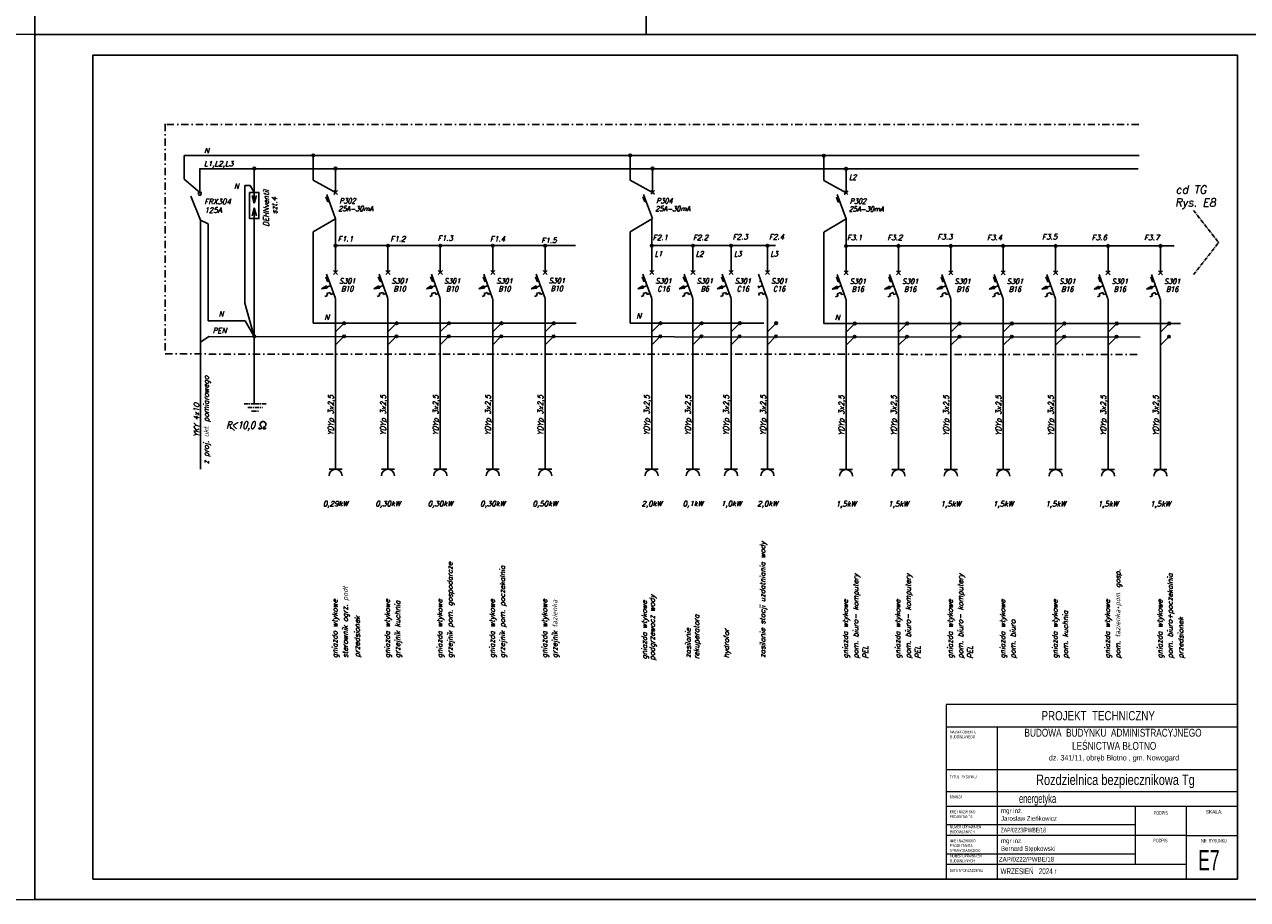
# Model space of a CAD drawing. Header units: inches. Extents: x 45159 to 108059, y -33626 to -17950.
# Tile 2 of 38: x 47241 to 49341, y -20920 to -19417. Entities that reach past the tile are written whole.
import ezdxf
from ezdxf.enums import TextEntityAlignment as Align

# ---------------------------------------------------------------- set-up
doc = ezdxf.new("R2010")
doc.units = ezdxf.units.IN
doc.header["$MEASUREMENT"] = 0
for name, pattern in [('CENTER', [10.16, 6.35, -1.27, 1.27, -1.27]), ('CENTERX2', [4, 2.5, -0.5, 0.5, -0.5]), ('DASHDOT', [1, 0.5, -0.25, 0, -0.25])]:
    doc.linetypes.add(name, pattern=pattern)
for name, color, linetype in [('---TABELKA -OPISY', 7, 'Continuous'), ('E_TABELKA', 250, 'Continuous'), ('E_uwagi', 7, 'Continuous'), ('OPIS_SREDNI', 2, 'Continuous'), ('opisy', 7, 'Continuous')]:
    doc.layers.add(name, color=color, linetype=linetype)
doc.layers.add('A--tabelka rysunku', color=7, linetype='Continuous', lineweight=0)
doc.layers.add('instalacje elektryczne', color=1, linetype='Continuous', lineweight=30)
doc.styles.add('1-500', font='arial.ttf', dxfattribs={"width": 0.75, "height": 1.25})
doc.styles.add('Arial narrow', font='txt', dxfattribs={"width": 0.75})
doc.styles.add('OBREB', font='romans.shx', dxfattribs={"width": 0.8, "oblique": 15})
doc.styles.add('romans', font='romans.shx', dxfattribs={"bigfont": 'BIGFONT.SHX'})
doc.styles.get("Standard").update_dxf_attribs({"font": 'ARIAL.TTF', "width": 0.75})
doc.styles.add('STYL-1', font='arial.ttf', dxfattribs={"width": 0.75})

msp = doc.modelspace()

# ---------------------------------------------------------------- hatches: boundary and pattern name
at = {"linetype": 'Continuous'}
h = msp.add_hatch(color=7, dxfattribs=at)
edge = h.paths.add_edge_path()
edge.add_arc((47737.4, -19642.2), 2.25, 0, 360)
h = msp.add_hatch(color=7, dxfattribs=at)
edge = h.paths.add_edge_path()
edge.add_arc((48281.6, -19642.2), 2.25, 0, 360)
h = msp.add_hatch(color=7, dxfattribs=at)
edge = h.paths.add_edge_path()
edge.add_arc((48613.9, -19642.7), 2.25, 0, 360)
h = msp.add_hatch(color=7, dxfattribs=at)
edge = h.paths.add_edge_path()
edge.add_arc((47636.1, -19664.7), 2.25, 0, 360)
h = msp.add_hatch(color=7, dxfattribs=at)
edge = h.paths.add_edge_path()
edge.add_arc((47775.6, -19664.7), 2.25, 0, 360)
h = msp.add_hatch(color=7, dxfattribs=at)
edge = h.paths.add_edge_path()
edge.add_arc((48319.9, -19664.7), 2.25, 0, 360)
h = msp.add_hatch(color=7, dxfattribs=at)
edge = h.paths.add_edge_path()
edge.add_arc((48652.1, -19665.2), 2.25, 0, 360)
h = msp.add_hatch(color=7, dxfattribs=at)
edge = h.paths.add_edge_path()
edge.add_arc((47775.6, -19797.2), 2.25, 0, 360)
h = msp.add_hatch(color=7, dxfattribs=at)
edge = h.paths.add_edge_path()
edge.add_arc((47865.6, -19797.2), 2.25, 0, 360)
h = msp.add_hatch(color=7, dxfattribs=at)
edge = h.paths.add_edge_path()
edge.add_arc((47955.5, -19797.2), 2.25, 0, 360)
h = msp.add_hatch(color=7, dxfattribs=at)
edge = h.paths.add_edge_path()
edge.add_arc((48045.5, -19797.2), 2.25, 0, 360)
h = msp.add_hatch(color=7, dxfattribs=at)
edge = h.paths.add_edge_path()
edge.add_arc((48135.5, -19797.2), 2.25, 0, 360)
h = msp.add_hatch(color=7, dxfattribs=at)
edge = h.paths.add_edge_path()
edge.add_arc((48318.6, -19797.2), 2.25, 0, 360)
h = msp.add_hatch(color=7, dxfattribs=at)
edge = h.paths.add_edge_path()
edge.add_arc((48389.3, -19797.2), 2.25, 0, 360)
h = msp.add_hatch(color=7, dxfattribs=at)
edge = h.paths.add_edge_path()
edge.add_arc((48454.8, -19797.2), 2.25, 0, 360)
h = msp.add_hatch(color=7, dxfattribs=at)
edge = h.paths.add_edge_path()
edge.add_arc((48517.1, -19797.2), 2.25, 0, 360)
h = msp.add_hatch(color=7, dxfattribs=at)
edge = h.paths.add_edge_path()
edge.add_arc((48652.1, -19797.7), 2.25, 0, 360)
h = msp.add_hatch(color=7, dxfattribs=at)
edge = h.paths.add_edge_path()
edge.add_arc((48742.1, -19797.7), 2.25, 0, 360)
h = msp.add_hatch(color=7, dxfattribs=at)
edge = h.paths.add_edge_path()
edge.add_arc((48832, -19797.7), 2.25, 0, 360)
h = msp.add_hatch(color=7, dxfattribs=at)
edge = h.paths.add_edge_path()
edge.add_arc((48922, -19797.7), 2.25, 0, 360)
h = msp.add_hatch(color=7, dxfattribs=at)
edge = h.paths.add_edge_path()
edge.add_arc((49012, -19797.7), 2.25, 0, 360)
h = msp.add_hatch(color=7, dxfattribs=at)
edge = h.paths.add_edge_path()
edge.add_arc((49101.9, -19797.7), 2.25, 0, 360)
h = msp.add_hatch(color=7, dxfattribs=at)
edge = h.paths.add_edge_path()
edge.add_arc((49191.9, -19797.7), 2.25, 0, 360)
for points in [[(47761.4, -19870.1), (47760.1, -19866.2), (47751.6, -19871.2)], [(47851.4, -19870.1), (47850.1, -19866.2), (47841.6, -19871.2)], [(47941.3, -19870.1), (47940, -19866.2), (47931.6, -19871.2)], [(48031.3, -19870.1), (48030, -19866.2), (48021.5, -19871.2)], [(48121.3, -19870.1), (48120, -19866.2), (48111.5, -19871.2)], [(48304.4, -19870.1), (48303.1, -19866.2), (48294.6, -19871.2)], [(48375.1, -19870.1), (48373.8, -19866.2), (48365.3, -19871.2)], [(48440.6, -19870.1), (48439.3, -19866.2), (48430.8, -19871.2)], [(48637.9, -19870.6), (48636.6, -19866.7), (48628.1, -19871.7)], [(48727.9, -19870.6), (48726.6, -19866.7), (48718.1, -19871.7)], [(48817.8, -19870.6), (48816.5, -19866.7), (48808.1, -19871.7)], [(48907.8, -19870.6), (48906.5, -19866.7), (48898, -19871.7)], [(48997.8, -19870.6), (48996.5, -19866.7), (48988, -19871.7)], [(49087.7, -19870.6), (49086.4, -19866.7), (49078, -19871.7)], [(49177.7, -19870.6), (49176.4, -19866.7), (49167.9, -19871.7)]]:
    msp.add_hatch(color=7, dxfattribs=at).paths.add_polyline_path(points)
h = msp.add_hatch(color=7, dxfattribs=at)
edge = h.paths.add_edge_path()
edge.add_arc((47790.5, -19930.5), 2.25, 0, 360)
h = msp.add_hatch(color=7, dxfattribs=at)
edge = h.paths.add_edge_path()
edge.add_arc((47880.5, -19930.5), 2.25, 0, 360)
h = msp.add_hatch(color=7, dxfattribs=at)
edge = h.paths.add_edge_path()
edge.add_arc((47970.4, -19930.5), 2.25, 0, 360)
h = msp.add_hatch(color=7, dxfattribs=at)
edge = h.paths.add_edge_path()
edge.add_arc((48060.4, -19930.5), 2.25, 0, 360)
h = msp.add_hatch(color=7, dxfattribs=at)
edge = h.paths.add_edge_path()
edge.add_arc((48150.4, -19930.5), 2.25, 0, 360)
h = msp.add_hatch(color=7, dxfattribs=at)
edge = h.paths.add_edge_path()
edge.add_arc((48333.5, -19930.5), 2.25, 0, 360)
h = msp.add_hatch(color=7, dxfattribs=at)
edge = h.paths.add_edge_path()
edge.add_arc((48404.2, -19930.5), 2.25, 0, 360)
h = msp.add_hatch(color=7, dxfattribs=at)
edge = h.paths.add_edge_path()
edge.add_arc((48469.7, -19930.4), 2.25, 0, 360)
h = msp.add_hatch(color=7, dxfattribs=at)
edge = h.paths.add_edge_path()
edge.add_arc((48532, -19930.4), 2.25, 0, 360)
h = msp.add_hatch(color=7, dxfattribs=at)
edge = h.paths.add_edge_path()
edge.add_arc((48667, -19931), 2.25, 0, 360)
h = msp.add_hatch(color=7, dxfattribs=at)
edge = h.paths.add_edge_path()
edge.add_arc((48757, -19931), 2.25, 0, 360)
h = msp.add_hatch(color=7, dxfattribs=at)
edge = h.paths.add_edge_path()
edge.add_arc((48846.9, -19931), 2.25, 0, 360)
h = msp.add_hatch(color=7, dxfattribs=at)
edge = h.paths.add_edge_path()
edge.add_arc((48936.9, -19931), 2.25, 0, 360)
h = msp.add_hatch(color=7, dxfattribs=at)
edge = h.paths.add_edge_path()
edge.add_arc((49026.9, -19931), 2.25, 0, 360)
h = msp.add_hatch(color=7, dxfattribs=at)
edge = h.paths.add_edge_path()
edge.add_arc((49116.8, -19931), 2.25, 0, 360)
h = msp.add_hatch(color=7, dxfattribs=at)
edge = h.paths.add_edge_path()
edge.add_arc((49206.8, -19931), 2.25, 0, 360)
h = msp.add_hatch(color=7, dxfattribs=at)
edge = h.paths.add_edge_path()
edge.add_arc((47636.1, -19953), 2.25, 0, 360)
h = msp.add_hatch(color=7, dxfattribs=at)
edge = h.paths.add_edge_path()
edge.add_arc((47790.3, -19952.9), 2.25, 0, 360)
h = msp.add_hatch(color=7, dxfattribs=at)
edge = h.paths.add_edge_path()
edge.add_arc((47880.3, -19952.9), 2.25, 0, 360)
h = msp.add_hatch(color=7, dxfattribs=at)
edge = h.paths.add_edge_path()
edge.add_arc((47970.2, -19952.9), 2.25, 0, 360)
h = msp.add_hatch(color=7, dxfattribs=at)
edge = h.paths.add_edge_path()
edge.add_arc((48060.2, -19952.9), 2.25, 0, 360)
h = msp.add_hatch(color=7, dxfattribs=at)
edge = h.paths.add_edge_path()
edge.add_arc((48150.2, -19952.9), 2.25, 0, 360)
h = msp.add_hatch(color=7, dxfattribs=at)
edge = h.paths.add_edge_path()
edge.add_arc((48333.3, -19952.9), 2.25, 0, 360)
h = msp.add_hatch(color=7, dxfattribs=at)
edge = h.paths.add_edge_path()
edge.add_arc((48404, -19952.9), 2.25, 0, 360)
h = msp.add_hatch(color=7, dxfattribs=at)
edge = h.paths.add_edge_path()
edge.add_arc((48469.5, -19952.9), 2.25, 0, 360)
h = msp.add_hatch(color=7, dxfattribs=at)
edge = h.paths.add_edge_path()
edge.add_arc((48531.8, -19952.9), 2.25, 0, 360)
h = msp.add_hatch(color=7, dxfattribs=at)
edge = h.paths.add_edge_path()
edge.add_arc((48666.8, -19953.5), 2.25, 0, 360)
h = msp.add_hatch(color=7, dxfattribs=at)
edge = h.paths.add_edge_path()
edge.add_arc((48756.8, -19953.5), 2.25, 0, 360)
h = msp.add_hatch(color=7, dxfattribs=at)
edge = h.paths.add_edge_path()
edge.add_arc((48846.8, -19953.5), 2.25, 0, 360)
h = msp.add_hatch(color=7, dxfattribs=at)
edge = h.paths.add_edge_path()
edge.add_arc((48936.7, -19953.5), 2.25, 0, 360)
h = msp.add_hatch(color=7, dxfattribs=at)
edge = h.paths.add_edge_path()
edge.add_arc((49026.7, -19953.5), 2.25, 0, 360)
h = msp.add_hatch(color=7, dxfattribs=at)
edge = h.paths.add_edge_path()
edge.add_arc((49116.6, -19953.5), 2.25, 0, 360)
h = msp.add_hatch(color=7, dxfattribs=at)
edge = h.paths.add_edge_path()
edge.add_arc((49206.6, -19953.5), 2.25, 0, 360)

# ---------------------------------------------------------------- linework, layer by layer
at = {"color": 7, "linetype": 'DASHDOT', "ltscale": 25}
for p, q in [((47483, -19588.3), (47483, -19983.2)), ((49154.8, -19589.3), (47483, -19589.3)), ((47483, -19983.2), (49157.5, -19984))]:
    msp.add_line(p, q, dxfattribs=at)
at = {"color": 7}
for p, q in [((47515.9, -19642.2), (49155.5, -19642.2)), ((47737.4, -19642.2), (47737.4, -19684.6)), ((48281.6, -19642.2), (48281.6, -19684.6)), ((48613.9, -19642.7), (48613.9, -19685.1)), ((47542.5, -19665.3), (49153.9, -19665.3)), ((47775.6, -19664.7), (47775.6, -19705.9)), ((48319.9, -19664.7), (48319.9, -19705.9)), ((48652.1, -19665.2), (48652.1, -19706.4)), ((47759.1, -19713.5), (47762.2, -19722)), ((47760.4, -19709.1), (47775.6, -19750.9)), ((47775.6, -19705.9), (47772.4, -19702.7)), ((47775.6, -19705.9), (47772.4, -19709.1)), ((47775.6, -19705.9), (47778.8, -19702.7)), ((47775.6, -19705.9), (47778.8, -19709.1)), ((48303.4, -19713.5), (48306.5, -19721.9)), ((48304.6, -19709.1), (48319.9, -19750.8)), ((48319.9, -19705.9), (48316.7, -19702.7)), ((48319.9, -19705.9), (48316.7, -19709)), ((48319.9, -19705.9), (48323, -19702.7)), ((48319.9, -19705.9), (48323, -19709)), ((48635.6, -19714), (48638.7, -19722.5)), ((48636.9, -19709.6), (48652.1, -19751.4)), ((48652.1, -19706.4), (48648.9, -19703.2)), ((48652.1, -19706.4), (48648.9, -19709.6)), ((48652.1, -19706.4), (48655.3, -19703.2)), ((48652.1, -19706.4), (48655.3, -19709.6)), ((47764.8, -19721), (47762.2, -19722)), ((48309, -19721), (48306.5, -19721.9)), ((48641.3, -19721.6), (48638.7, -19722.5)), ((47775.6, -19750.9), (47775.6, -19843.5)), ((48318.6, -19750.8), (48318.6, -19843.5)), ((48652.1, -19751.4), (48652.1, -19844)), ((47737.4, -19773.3), (47737.4, -19930.5)), ((48281.6, -19773.3), (48281.6, -19930.4)), ((48613.9, -19773.9), (48613.9, -19931)), ((47865.6, -19797.2), (47865.6, -19843.5)), ((47955.5, -19797.2), (47955.5, -19843.5)), ((48045.5, -19797.2), (48045.5, -19843.5)), ((48135.5, -19797.2), (48135.5, -19843.5)), ((48318.6, -19797.2), (48318.6, -19843.5)), ((48389.3, -19797.2), (48389.3, -19843.5)), ((48454.8, -19797.2), (48454.8, -19843.5)), ((48517.1, -19797.2), (48517.1, -19843.5)), ((48742.1, -19797.7), (48742.1, -19844)), ((48832, -19797.7), (48832, -19844)), ((48922, -19797.7), (48922, -19844)), ((49012, -19797.7), (49012, -19844)), ((49101.9, -19797.7), (49101.9, -19844)), ((49191.9, -19797.7), (49191.9, -19844)), ((47772.1, -19840), (47779.1, -19847)), ((47772.1, -19847), (47779.1, -19840)), ((47862.1, -19840), (47869.1, -19847)), ((47862.1, -19847), (47869.1, -19840)), ((47952, -19840), (47959, -19847)), ((47952, -19847), (47959, -19840)), ((48042, -19840), (48049, -19847)), ((48042, -19847), (48049, -19840)), ((48132, -19840), (48139, -19847)), ((48132, -19847), (48139, -19840)), ((48315.1, -19840), (48322.1, -19847)), ((48315.1, -19847), (48322.1, -19840)), ((48385.8, -19840), (48392.8, -19847)), ((48385.8, -19847), (48392.8, -19840)), ((48451.3, -19840), (48458.3, -19847)), ((48451.3, -19847), (48458.3, -19840)), ((48513.6, -19840), (48520.6, -19847)), ((48513.6, -19847), (48520.6, -19840)), ((48648.6, -19840.5), (48655.6, -19847.5)), ((48648.6, -19847.5), (48655.6, -19840.5)), ((48738.6, -19840.5), (48745.6, -19847.5)), ((48738.6, -19847.5), (48745.6, -19840.5)), ((48828.5, -19840.5), (48835.6, -19847.5)), ((48828.5, -19847.5), (48835.6, -19840.5)), ((48918.5, -19840.5), (48925.5, -19847.5)), ((48918.5, -19847.5), (48925.5, -19840.5)), ((49008.5, -19840.5), (49015.5, -19847.5)), ((49008.5, -19847.5), (49015.5, -19840.5)), ((49098.4, -19840.5), (49105.4, -19847.5)), ((49098.4, -19847.5), (49105.4, -19840.5)), ((49188.4, -19840.5), (49195.4, -19847.5)), ((49188.4, -19847.5), (49195.4, -19840.5)), ((47759, -19850.5), (47762, -19859)), ((47760.2, -19846.1), (47775.4, -19887.9)), ((47764.6, -19858.1), (47762, -19859)), ((47848.9, -19850.5), (47852, -19859)), ((47850.2, -19846.1), (47865.4, -19887.9)), ((47854.5, -19858.1), (47852, -19859)), ((47938.9, -19850.5), (47942, -19859)), ((47940.2, -19846.1), (47955.4, -19887.9)), ((47944.5, -19858.1), (47942, -19859)), ((48028.9, -19850.5), (48031.9, -19859)), ((48030.1, -19846.1), (48045.3, -19887.9)), ((48034.5, -19858.1), (48031.9, -19859)), ((48118.8, -19850.5), (48121.9, -19859)), ((48120.1, -19846.1), (48135.3, -19887.9)), ((48124.4, -19858.1), (48121.9, -19859)), ((48301.9, -19850.5), (48305, -19859)), ((48303.2, -19846.1), (48318.4, -19887.9)), ((48307.5, -19858.1), (48305, -19859)), ((48372.6, -19850.5), (48375.7, -19859)), ((48373.9, -19846.1), (48389.1, -19887.9)), ((48378.3, -19858.1), (48375.7, -19859)), ((48438.1, -19850.5), (48441.2, -19859)), ((48439.4, -19846.1), (48454.6, -19887.9)), ((48443.7, -19858), (48441.2, -19859)), ((48501.7, -19846.1), (48516.9, -19887.9)), ((48506, -19858), (48503.5, -19859)), ((48635.5, -19851), (48638.6, -19859.5)), ((48636.7, -19846.6), (48651.9, -19888.4)), ((48641.1, -19858.6), (48638.6, -19859.5)), ((48725.4, -19851), (48728.5, -19859.5)), ((48726.7, -19846.6), (48741.9, -19888.4)), ((48731.1, -19858.6), (48728.5, -19859.5)), ((48815.4, -19851), (48818.5, -19859.5)), ((48816.7, -19846.6), (48831.9, -19888.4)), ((48821, -19858.6), (48818.5, -19859.5)), ((48905.4, -19851), (48908.4, -19859.5)), ((48906.6, -19846.6), (48921.8, -19888.4)), ((48911, -19858.6), (48908.4, -19859.5)), ((48995.3, -19851), (48998.4, -19859.5)), ((48996.6, -19846.6), (49011.8, -19888.4)), ((49000.9, -19858.6), (48998.4, -19859.5)), ((49085.3, -19851), (49088.4, -19859.5)), ((49086.6, -19846.6), (49101.8, -19888.4)), ((49090.9, -19858.6), (49088.4, -19859.5)), ((49175.3, -19851), (49178.3, -19859.5)), ((49176.5, -19846.6), (49191.7, -19888.4)), ((49180.9, -19858.6), (49178.3, -19859.5)), ((47757.3, -19884.6), (47761.8, -19883)), ((47760.6, -19879.6), (47766.5, -19877.4)), ((47760.6, -19879.6), (47761.8, -19883)), ((47766.5, -19877.4), (47767.7, -19880.8)), ((47767.7, -19880.8), (47772.3, -19879.1)), ((47847.2, -19884.6), (47851.8, -19883)), ((47850.5, -19879.6), (47856.5, -19877.4)), ((47850.5, -19879.6), (47851.8, -19883)), ((47856.5, -19877.4), (47857.7, -19880.8)), ((47857.7, -19880.8), (47862.2, -19879.1)), ((47937.2, -19884.6), (47941.7, -19883)), ((47940.5, -19879.6), (47946.4, -19877.4)), ((47940.5, -19879.6), (47941.7, -19883)), ((47946.4, -19877.4), (47947.7, -19880.8)), ((47947.7, -19880.8), (47952.2, -19879.1)), ((48027.2, -19884.6), (48031.7, -19883)), ((48030.5, -19879.6), (48036.4, -19877.4)), ((48030.5, -19879.6), (48031.7, -19883)), ((48036.4, -19877.4), (48037.6, -19880.8)), ((48037.6, -19880.8), (48042.1, -19879.1)), ((48117.1, -19884.6), (48121.7, -19883)), ((48120.4, -19879.6), (48126.3, -19877.4)), ((48120.4, -19879.6), (48121.7, -19883)), ((48126.3, -19877.4), (48127.6, -19880.8)), ((48127.6, -19880.8), (48132.1, -19879.1)), ((48300.2, -19884.6), (48304.8, -19883)), ((48303.5, -19879.6), (48309.5, -19877.4)), ((48303.5, -19879.6), (48304.8, -19883)), ((48309.5, -19877.4), (48310.7, -19880.8)), ((48310.7, -19880.8), (48315.2, -19879.1)), ((48371, -19884.6), (48375.5, -19883)), ((48374.3, -19879.6), (48380.2, -19877.4)), ((48374.3, -19879.6), (48375.5, -19883)), ((48380.2, -19877.4), (48381.4, -19880.8)), ((48381.4, -19880.8), (48385.9, -19879.1)), ((48436.4, -19884.6), (48441, -19882.9)), ((48439.7, -19879.6), (48445.7, -19877.4)), ((48439.7, -19879.6), (48441, -19882.9)), ((48445.7, -19877.4), (48446.9, -19880.8)), ((48446.9, -19880.8), (48451.4, -19879.1)), ((48502, -19879.6), (48507.9, -19877.4)), ((48502, -19879.6), (48503.3, -19882.9)), ((48507.9, -19877.4), (48509.2, -19880.8)), ((48509.2, -19880.8), (48513.7, -19879.1)), ((48633.8, -19885.1), (48638.3, -19883.5)), ((48637.1, -19880.1), (48643, -19877.9)), ((48637.1, -19880.1), (48638.3, -19883.5)), ((48643, -19877.9), (48644.2, -19881.3)), ((48644.2, -19881.3), (48648.8, -19879.7)), ((48723.7, -19885.1), (48728.3, -19883.5)), ((48727, -19880.1), (48733, -19877.9)), ((48727, -19880.1), (48728.3, -19883.5)), ((48733, -19877.9), (48734.2, -19881.3)), ((48734.2, -19881.3), (48738.7, -19879.7)), ((48813.7, -19885.1), (48818.2, -19883.5)), ((48817, -19880.1), (48822.9, -19877.9)), ((48817, -19880.1), (48818.2, -19883.5)), ((48822.9, -19877.9), (48824.2, -19881.3)), ((48824.2, -19881.3), (48828.7, -19879.7)), ((48903.7, -19885.1), (48908.2, -19883.5)), ((48907, -19880.1), (48912.9, -19877.9)), ((48907, -19880.1), (48908.2, -19883.5)), ((48912.9, -19877.9), (48914.1, -19881.3)), ((48914.1, -19881.3), (48918.7, -19879.7)), ((48993.6, -19885.1), (48998.2, -19883.5)), ((48996.9, -19880.1), (49002.9, -19877.9)), ((48996.9, -19880.1), (48998.2, -19883.5)), ((49002.9, -19877.9), (49004.1, -19881.3)), ((49004.1, -19881.3), (49008.6, -19879.7)), ((49083.6, -19885.1), (49088.1, -19883.5)), ((49086.9, -19880.1), (49092.8, -19877.9)), ((49086.9, -19880.1), (49088.1, -19883.5)), ((49092.8, -19877.9), (49094.1, -19881.3)), ((49094.1, -19881.3), (49098.6, -19879.7)), ((49173.6, -19885.1), (49178.1, -19883.5)), ((49176.9, -19880.1), (49182.8, -19877.9)), ((49176.9, -19880.1), (49178.1, -19883.5)), ((49182.8, -19877.9), (49184, -19881.3)), ((49184, -19881.3), (49188.5, -19879.7)), ((47775.6, -19888.5), (47775.6, -20181)), ((47865.6, -19888.5), (47865.6, -20181)), ((47955.5, -19888.5), (47955.5, -20181)), ((48045.5, -19888.5), (48045.5, -20181)), ((48135.5, -19888.5), (48135.5, -20181)), ((48318.6, -19888.5), (48318.6, -20181)), ((48389.3, -19888.5), (48389.3, -20181)), ((48454.8, -19888.5), (48454.8, -20181)), ((48517.1, -19888.5), (48517.1, -20181)), ((48652.1, -19889), (48652.1, -20181.5)), ((48742.1, -19889), (48742.1, -20181.5)), ((48832, -19889), (48832, -20181.5)), ((48922, -19889), (48922, -20181.5)), ((49012, -19889), (49012, -20181.5)), ((49101.9, -19889), (49101.9, -20181.5)), ((49191.9, -19889), (49191.9, -20181.5)), ((47737.4, -19930.5), (48188.5, -19930.5)), ((47790.5, -19930.5), (47775.6, -19945.4)), ((47880.5, -19930.5), (47865.6, -19945.4)), ((47970.4, -19930.5), (47955.5, -19945.4)), ((48060.4, -19930.5), (48045.5, -19945.4)), ((48150.4, -19930.5), (48135.4, -19945.4)), ((48281.6, -19930.4), (48510.8, -19930.4)), ((48333.5, -19930.5), (48318.6, -19945.4)), ((48404.2, -19930.5), (48389.3, -19945.4)), ((48469.7, -19930.4), (48454.8, -19945.4)), ((48532, -19930.4), (48517, -19945.4)), ((48613.9, -19931), (49226.2, -19931)), ((48667, -19931), (48652.1, -19945.9)), ((48757, -19931), (48742.1, -19945.9)), ((48846.9, -19931), (48832, -19945.9)), ((48936.9, -19931), (48922, -19945.9)), ((49026.9, -19931), (49012, -19945.9)), ((49116.8, -19931), (49101.9, -19945.9)), ((49206.8, -19931), (49191.9, -19945.9)), ((47790.3, -19952.9), (47775.6, -19967.7)), ((47880.3, -19952.9), (47865.6, -19967.7)), ((47970.2, -19952.9), (47955.5, -19967.7)), ((48060.2, -19952.9), (48045.5, -19967.7)), ((48150.2, -19952.9), (48135.5, -19967.7)), ((48333.3, -19952.9), (48318.6, -19967.6)), ((48404, -19952.9), (48389.3, -19967.6)), ((48469.5, -19952.9), (48454.8, -19967.6)), ((48531.8, -19952.9), (48517.1, -19967.6)), ((48666.8, -19953.5), (48652.1, -19968.2)), ((48756.8, -19953.5), (48742.1, -19968.2)), ((48846.8, -19953.5), (48832, -19968.2)), ((48936.7, -19953.5), (48922, -19968.2)), ((49026.7, -19953.5), (49012, -19968.2)), ((49116.6, -19953.5), (49101.9, -19968.2)), ((49206.6, -19953.5), (49191.9, -19968.2)), ((48466, -20181), (48443.5, -20181)), ((48454.8, -20181), (48466, -20181)), ((48528.3, -20181), (48505.8, -20181)), ((48517.1, -20181), (48528.3, -20181)), ((47786.9, -20181), (47764.4, -20181)), ((47775.6, -20181), (47786.9, -20181)), ((47876.8, -20181), (47854.3, -20181)), ((47865.6, -20181), (47876.8, -20181)), ((47966.8, -20181), (47944.3, -20181)), ((47955.5, -20181), (47966.8, -20181)), ((48056.7, -20181), (48034.3, -20181)), ((48045.5, -20181), (48056.7, -20181)), ((48146.7, -20181), (48124.2, -20181)), ((48135.5, -20181), (48146.7, -20181)), ((48329.5, -20181), (48307.1, -20181)), ((48318.3, -20181), (48329.5, -20181)), ((48400.3, -20181), (48377.8, -20181)), ((48389, -20181), (48400.3, -20181)), ((48663.4, -20181.5), (48640.9, -20181.5)), ((48652.1, -20181.5), (48663.4, -20181.5)), ((48753.3, -20181.5), (48730.8, -20181.5)), ((48742.1, -20181.5), (48753.3, -20181.5)), ((48843.3, -20181.5), (48820.8, -20181.5)), ((48832, -20181.5), (48843.3, -20181.5)), ((48933.3, -20181.5), (48910.8, -20181.5)), ((48922, -20181.5), (48933.3, -20181.5)), ((49023.2, -20181.5), (49000.7, -20181.5)), ((49012, -20181.5), (49023.2, -20181.5)), ((49113.2, -20181.5), (49090.7, -20181.5)), ((49101.9, -20181.5), (49113.2, -20181.5)), ((49203.1, -20181.5), (49180.7, -20181.5)), ((49191.9, -20181.5), (49203.1, -20181.5))]:
    msp.add_line(p, q, dxfattribs=at)
at = {"color": 7, "linetype": 'Continuous'}
for p, q in [((47515.9, -19683.1), (47515.9, -19642.2)), ((47636.1, -19705.9), (47636.1, -19664.7)), ((47542.5, -19705.9), (47515.9, -19683.1)), ((47629.2, -19694.1), (47619.7, -19694.1)), ((47619.7, -19694.1), (47619.7, -19694.8)), ((47619.7, -19896.1), (47619.7, -19694.8)), ((47636.1, -19705.9), (47629.2, -19694.1)), ((47737.4, -19684.6), (47775.6, -19705.9)), ((48281.6, -19684.6), (48319.9, -19705.9)), ((48613.9, -19685.1), (48652.1, -19706.4)), ((47543.8, -19753.2), (47527.4, -19712.5)), ((47538.9, -19705.9), (47546.2, -19705.9)), ((47636.1, -19724.3), (47632.3, -19710.9)), ((47636.1, -19705.9), (47636.1, -19724.3)), ((47636.1, -19724.3), (47639.9, -19710.9)), ((47636.1, -19732.4), (47632.3, -19745.8)), ((47636.1, -19750.9), (47636.1, -19732.4)), ((47636.1, -19732.4), (47639.9, -19745.8)), ((47775.6, -19750.9), (47737.4, -19773.3)), ((48319.9, -19750.8), (48281.6, -19773.3)), ((48652.1, -19751.4), (48613.9, -19773.9)), ((47775.6, -19797.2), (48187.4, -19797.2)), ((48318.6, -19797.2), (48531.2, -19797.2)), ((48652.1, -19797.7), (49215.5, -19797.7)), ((47760.7, -19868.2), (47767.4, -19865.9)), ((47850.7, -19868.2), (47857.4, -19865.9)), ((47940.7, -19868.2), (47947.4, -19865.9)), ((48030.6, -19868.2), (48037.3, -19865.9)), ((48120.6, -19868.2), (48127.3, -19865.9)), ((48303.7, -19868.2), (48310.4, -19865.9)), ((48374.4, -19868.2), (48381.1, -19865.9)), ((48439.9, -19868.2), (48446.6, -19865.9)), ((48502.2, -19868.2), (48508.9, -19865.9)), ((47760.1, -19866.2), (47751.6, -19871.2)), ((47751.6, -19871.2), (47761.4, -19870.1)), ((47760.1, -19866.2), (47761.4, -19870.1)), ((47850.1, -19866.2), (47841.6, -19871.2)), ((47841.6, -19871.2), (47851.4, -19870.1)), ((47850.1, -19866.2), (47851.4, -19870.1)), ((47940, -19866.2), (47931.6, -19871.2)), ((47931.6, -19871.2), (47941.3, -19870.1)), ((47940, -19866.2), (47941.3, -19870.1)), ((48030, -19866.2), (48021.5, -19871.2)), ((48021.5, -19871.2), (48031.3, -19870.1)), ((48030, -19866.2), (48031.3, -19870.1)), ((48120, -19866.2), (48111.5, -19871.2)), ((48111.5, -19871.2), (48121.3, -19870.1)), ((48120, -19866.2), (48121.3, -19870.1)), ((48303.1, -19866.2), (48294.6, -19871.2)), ((48294.6, -19871.2), (48304.4, -19870.1)), ((48303.1, -19866.2), (48304.4, -19870.1)), ((48373.8, -19866.2), (48365.3, -19871.2)), ((48365.3, -19871.2), (48375.1, -19870.1)), ((48373.8, -19866.2), (48375.1, -19870.1)), ((48439.3, -19866.2), (48430.8, -19871.2)), ((48430.8, -19871.2), (48440.6, -19870.1)), ((48439.3, -19866.2), (48440.6, -19870.1)), ((48501.5, -19866.2), (48502.8, -19870.1)), ((48636.6, -19866.7), (48628.1, -19871.7)), ((48628.1, -19871.7), (48637.9, -19870.6)), ((48636.6, -19866.7), (48637.9, -19870.6)), ((48637.3, -19868.7), (48644, -19866.4)), ((48726.6, -19866.7), (48718.1, -19871.7)), ((48718.1, -19871.7), (48727.9, -19870.6)), ((48726.6, -19866.7), (48727.9, -19870.6)), ((48727.2, -19868.7), (48733.9, -19866.4)), ((48816.5, -19866.7), (48808.1, -19871.7)), ((48808.1, -19871.7), (48817.8, -19870.6)), ((48816.5, -19866.7), (48817.8, -19870.6)), ((48817.2, -19868.7), (48823.9, -19866.4)), ((48906.5, -19866.7), (48898, -19871.7)), ((48898, -19871.7), (48907.8, -19870.6)), ((48906.5, -19866.7), (48907.8, -19870.6)), ((48907.1, -19868.7), (48913.8, -19866.4)), ((48996.5, -19866.7), (48988, -19871.7)), ((48988, -19871.7), (48997.8, -19870.6)), ((48996.5, -19866.7), (48997.8, -19870.6)), ((48997.1, -19868.7), (49003.8, -19866.4)), ((49086.4, -19866.7), (49078, -19871.7)), ((49078, -19871.7), (49087.7, -19870.6)), ((49086.4, -19866.7), (49087.7, -19870.6)), ((49087.1, -19868.7), (49093.8, -19866.4)), ((49176.4, -19866.7), (49167.9, -19871.7)), ((49167.9, -19871.7), (49177.7, -19870.6)), ((49176.4, -19866.7), (49177.7, -19870.6)), ((49177, -19868.7), (49183.7, -19866.4)), ((47636.1, -19953), (47619.7, -19896.1)), ((47543.8, -19963.2), (47558.1, -19953)), ((47596.6, -20109.4), (47602.2, -20114.8)), ((47643.7, -20111.8), (47644.3, -20109.5)), ((47647.6, -20111.8), (47648.5, -20108.3)), ((47651.1, -20111.8), (47651.8, -20109)), ((47655.1, -20111.8), (47655.6, -20109.5))]:
    msp.add_line(p, q, dxfattribs=at)
at = {"color": 7, "linetype": 'Continuous', "ltscale": 15}
msp.add_line((47543.8, -20180.8), (47543.8, -19753.2), dxfattribs=at)
at = {"color": 7, "linetype": 'Continuous', "ltscale": 8}
msp.add_line((47558, -19953.1), (49157, -19954.1), dxfattribs=at)
at = {"color": 7, "linetype": 'Continuous', "ltscale": 3}
msp.add_line((47636.1, -19953), (47636.1, -20068.1), dxfattribs=at)
at = {"color": 7, "linetype": 'CENTERX2', "ltscale": 3}
for p, q in [((47637.4, -20068.6), (47618.6, -20068.6)), ((47624.9, -20074.9), (47650, -20074.9)), ((47637.4, -20068.6), (47656.3, -20068.6)), ((47631.1, -20081.2), (47631.1, -20081.2)), ((47631.1, -20081.2), (47643.7, -20081.2))]:
    msp.add_line(p, q, dxfattribs=at)
msp.add_lwpolyline([(47259, -19434.9), (48309, -19434.9), (48309, -17949.9), (47259, -17949.9)], close=True)
at = {"linetype": 'Continuous', "ltscale": 10}
for points in [[(47259, -20919.9), (49359, -20919.9), (49359, -19434.9), (47259, -19434.9)], [(47359, -20884.9), (49324, -20884.9), (49324, -19469.9), (47359, -19469.9)], [(47359, -20884.9), (49324, -20884.9), (49324, -19469.9), (47359, -19469.9)]]:
    msp.add_lwpolyline(points, close=True, dxfattribs=at)
at = {"color": 7, "linetype": 'Continuous'}
msp.add_lwpolyline([(47628.1, -19705.9), (47644.1, -19705.9), (47644.1, -19750.8), (47628.1, -19750.8)], close=True, dxfattribs=at)
at = {"color": 7}
for centre in [(47737.4, -19642.2), (48281.6, -19642.2), (48613.9, -19642.7), (47775.6, -19664.7), (48319.9, -19664.7), (48652.1, -19665.2), (47790.5, -19930.5), (47880.5, -19930.5), (47970.4, -19930.5), (48060.4, -19930.5), (48150.4, -19930.5), (48333.5, -19930.5), (48404.2, -19930.5), (48469.7, -19930.4), (48532, -19930.4), (48667, -19931), (48757, -19931), (48846.9, -19931), (48936.9, -19931), (49026.9, -19931), (49116.8, -19931), (49206.8, -19931), (47790.3, -19952.9), (47880.3, -19952.9), (47970.2, -19952.9), (48060.2, -19952.9), (48150.2, -19952.9), (48333.3, -19952.9), (48404, -19952.9), (48469.5, -19952.9), (48531.8, -19952.9), (48666.8, -19953.5), (48756.8, -19953.5), (48846.8, -19953.5), (48936.7, -19953.5), (49026.7, -19953.5), (49116.6, -19953.5), (49206.6, -19953.5)]:
    msp.add_circle(centre, 2.25, dxfattribs=at)
at = {"color": 7, "linetype": 'Continuous'}
for centre, radius in [((47636.1, -19664.7), 2.25), ((47542.5, -19708.4), 2.48), ((47775.6, -19797.2), 2.25), ((47865.6, -19797.2), 2.25), ((47955.5, -19797.2), 2.25), ((48045.5, -19797.2), 2.25), ((48135.5, -19797.2), 2.25), ((48318.6, -19797.2), 2.25), ((48389.3, -19797.2), 2.25), ((48454.8, -19797.2), 2.25), ((48517.1, -19797.2), 2.25), ((48652.1, -19797.7), 2.25), ((48742.1, -19797.7), 2.25), ((48832, -19797.7), 2.25), ((48922, -19797.7), 2.25), ((49012, -19797.7), 2.25), ((49101.9, -19797.7), 2.25), ((49191.9, -19797.7), 2.25), ((47636.1, -19953), 2.25)]:
    msp.add_circle(centre, radius, dxfattribs=at)
msp.add_arc((47651.1, -20104.1), 4.93, 278.4758, 238.0274, dxfattribs=at)
at = {"color": 7}
for centre in [(48454.8, -20192.2), (48517.1, -20192.2), (47775.6, -20192.3), (47865.6, -20192.3), (47955.5, -20192.3), (48045.5, -20192.3), (48135.5, -20192.3), (48318.3, -20192.3), (48389, -20192.3), (48652.1, -20192.8), (48742.1, -20192.8), (48832, -20192.8), (48922, -20192.8), (49012, -20192.8), (49101.9, -20192.8), (49191.9, -20192.8)]:
    msp.add_arc(centre, 11.2, 0, 180, dxfattribs=at)
for points in [[(47759.1, -19713.5), (47761.7, -19712.6), (47764.8, -19721), (47762.2, -19722)], [(47762.2, -19722), (47759.1, -19713.5), (47761.7, -19712.6), (47764.8, -19721)], [(48303.4, -19713.5), (48305.9, -19712.6), (48309, -19721), (48306.5, -19721.9)], [(48306.5, -19721.9), (48303.4, -19713.5), (48305.9, -19712.6), (48309, -19721)], [(48635.6, -19714), (48638.2, -19713.1), (48641.3, -19721.6), (48638.7, -19722.5)], [(48638.7, -19722.5), (48635.6, -19714), (48638.2, -19713.1), (48641.3, -19721.6)], [(47759, -19850.5), (47761.5, -19849.6), (47764.6, -19858.1), (47762, -19859)], [(47762, -19859), (47759, -19850.5), (47761.5, -19849.6), (47764.6, -19858.1)], [(47848.9, -19850.5), (47851.5, -19849.6), (47854.5, -19858.1), (47852, -19859)], [(47852, -19859), (47848.9, -19850.5), (47851.5, -19849.6), (47854.5, -19858.1)], [(47938.9, -19850.5), (47941.4, -19849.6), (47944.5, -19858.1), (47942, -19859)], [(47942, -19859), (47938.9, -19850.5), (47941.4, -19849.6), (47944.5, -19858.1)], [(48028.9, -19850.5), (48031.4, -19849.6), (48034.5, -19858.1), (48031.9, -19859)], [(48031.9, -19859), (48028.9, -19850.5), (48031.4, -19849.6), (48034.5, -19858.1)], [(48118.8, -19850.5), (48121.4, -19849.6), (48124.4, -19858.1), (48121.9, -19859)], [(48121.9, -19859), (48118.8, -19850.5), (48121.4, -19849.6), (48124.4, -19858.1)], [(48301.9, -19850.5), (48304.5, -19849.6), (48307.5, -19858.1), (48305, -19859)], [(48305, -19859), (48301.9, -19850.5), (48304.5, -19849.6), (48307.5, -19858.1)], [(48372.6, -19850.5), (48375.2, -19849.6), (48378.3, -19858.1), (48375.7, -19859)], [(48375.7, -19859), (48372.6, -19850.5), (48375.2, -19849.6), (48378.3, -19858.1)], [(48438.1, -19850.5), (48440.7, -19849.6), (48443.7, -19858), (48441.2, -19859)], [(48441.2, -19859), (48438.1, -19850.5), (48440.7, -19849.6), (48443.7, -19858)], [(48635.5, -19851), (48638, -19850.1), (48641.1, -19858.6), (48638.6, -19859.5)], [(48638.6, -19859.5), (48635.5, -19851), (48638, -19850.1), (48641.1, -19858.6)], [(48725.4, -19851), (48728, -19850.1), (48731.1, -19858.6), (48728.5, -19859.5)], [(48728.5, -19859.5), (48725.4, -19851), (48728, -19850.1), (48731.1, -19858.6)], [(48815.4, -19851), (48817.9, -19850.1), (48821, -19858.6), (48818.5, -19859.5)], [(48818.5, -19859.5), (48815.4, -19851), (48817.9, -19850.1), (48821, -19858.6)], [(48905.4, -19851), (48907.9, -19850.1), (48911, -19858.6), (48908.4, -19859.5)], [(48908.4, -19859.5), (48905.4, -19851), (48907.9, -19850.1), (48911, -19858.6)], [(48995.3, -19851), (48997.9, -19850.1), (49000.9, -19858.6), (48998.4, -19859.5)], [(48998.4, -19859.5), (48995.3, -19851), (48997.9, -19850.1), (49000.9, -19858.6)], [(49085.3, -19851), (49087.8, -19850.1), (49090.9, -19858.6), (49088.4, -19859.5)], [(49088.4, -19859.5), (49085.3, -19851), (49087.8, -19850.1), (49090.9, -19858.6)], [(49175.3, -19851), (49177.8, -19850.1), (49180.9, -19858.6), (49178.3, -19859.5)], [(49178.3, -19859.5), (49175.3, -19851), (49177.8, -19850.1), (49180.9, -19858.6)]]:
    msp.add_solid(points, dxfattribs=at)
at = {"layer": 'A--tabelka rysunku', "linetype": 'Continuous'}
for p, q in [((49324, -20584.9), (48824, -20584.9)), ((49324, -20624), (48824, -20624)), ((48911.5, -20624), (48911.5, -20884.9)), ((49324, -20697.4), (48824, -20697.4)), ((49324, -20697.4), (48824, -20697.4)), ((49324, -20734.9), (48824, -20734.9)), ((49324, -20759.9), (48824, -20759.9)), ((49149, -20859.9), (49149, -20759.9)), ((49236.5, -20884.9), (49236.5, -20759.9)), ((49149, -20791.9), (48824, -20791.9)), ((49236.5, -20809.9), (48824, -20809.9)), ((49236.5, -20809.9), (49324, -20809.9)), ((49149, -20841.9), (48824, -20841.9)), ((49236.5, -20859.9), (48824, -20859.9))]:
    msp.add_line(p, q, dxfattribs=at)
for points in [[(45159, -20919.9), (47259, -20919.9), (47259, -19434.9), (45159, -19434.9)], [(45159, -20919.9), (47259, -20919.9), (47259, -19434.9), (45159, -19434.9)], [(48824, -20884.9), (49324, -20884.9), (49324, -20584.9), (48824, -20584.9)]]:
    msp.add_lwpolyline(points, close=True, dxfattribs=at)
at = {"layer": 'E_TABELKA', "color": 7, "linetype": 'Continuous'}
for p, q in [((47542.5, -19664.7), (47542.5, -19705.9)), ((47636.1, -19751.4), (47636.1, -19953))]:
    msp.add_line(p, q, dxfattribs=at)
at = {"layer": 'E_uwagi', "color": 7, "lineweight": 30, "ltscale": 5}
for p, q in [((47643.7, -20111.8), (47647.6, -20111.8)), ((47651.1, -20111.8), (47655.1, -20111.8))]:
    msp.add_line(p, q, dxfattribs=at)
at = {"layer": 'instalacje elektryczne', "color": 7, "lineweight": -3}
for p, q in [((47556.8, -19759.6), (47543.8, -19753.2)), ((47556.8, -19926.2), (47556.8, -19759.6)), ((47620.6, -19926.2), (47556.8, -19926.2)), ((47636.1, -19953), (47620.6, -19926.2))]:
    msp.add_line(p, q, dxfattribs=at)
at = {"layer": 'opisy', "color": 8, "linetype": 'CENTER'}
for p in [(49248.9, -19736.7), (49248.9, -19846.9)]:
    msp.add_line(p, (49291.8, -19791.8), dxfattribs=at)

# ---------------------------------------------------------------- texts
at = {"layer": '---TABELKA -OPISY', "ltscale": 35, "attachment_point": 2, "style": 'Arial narrow'}
for s, insert, char_height, width in [('{\\fArial|b0|i0|c238|p34;PROJEKT  TECHNICZNY}', (49085.1, -20596.3), 16, 447.789), ('energetyka', (48981, -20739), 15, 627.982)]:
    msp.add_mtext(s, dxfattribs=dict(at, insert=insert, char_height=char_height, width=width))
at = {"layer": '---TABELKA -OPISY', "char_height": 8, "width": 277.176, "attachment_point": 1}
for s, insert in [('{\\W0.75;mgr inż.\\PJarosław Zieńkowicz}', (48918.2, -20763.4)), ('{\\W0.75;mgr inż.\\PBernard Stępkowski}', (48918.2, -20815))]:
    msp.add_mtext(s, dxfattribs=dict(at, insert=insert))
at = {"layer": '---TABELKA -OPISY', "char_height": 8, "attachment_point": 1, "style": 'Arial narrow'}
for s, insert, width in [('\\PZAP/0223/PWBE/18', (48917.7, -20783.3), 277.176), ('{\\fArial|b0|i0|c238|p34;ZAP/0222/PWBE/18}', (48914.6, -20846.7), 219.892)]:
    msp.add_mtext(s, dxfattribs=dict(at, insert=insert, width=width))
at = {"color": 7, "style": 'romans', "oblique": 15}
for s, p in [('N', (47549.8, -19638.6)), ('L1,L2,L3', (47549.5, -19660.9))]:
    msp.add_text(s, height=9, dxfattribs=at).set_placement(p)
at = {"color": 7, "style": 'romans', "oblique": 15, "width": 0.9}
for s, p in [('L2', (48657, -19684)), ('P302', (47781.9, -19724.8)), ('P304', (48326.1, -19724.8)), ('P302', (48658.4, -19725.3)), ('L1', (48323.5, -19815.8)), ('L2', (48394.2, -19815.9)), ('L3', (48459.7, -19815.8)), ('L3', (48522, -19815.8)), ('S301', (47781.9, -19862.4)), ('S301', (47871.8, -19862.4)), ('S301', (47961.8, -19862.4)), ('S301', (48051.8, -19862.4)), ('S301', (48141.6, -19861.8)), ('S301', (48324.8, -19862.4)), ('S301', (48395.6, -19862.4)), ('S301', (48461, -19862.4)), ('S301', (48523.3, -19862.4)), ('S301', (48658.4, -19862.9)), ('S301', (48748.3, -19862.9)), ('S301', (48838.3, -19862.9)), ('S301', (48928.3, -19862.9)), ('S301', (49018.2, -19862.9)), ('S301', (49108.2, -19862.9)), ('S301', (49198.2, -19862.9))]:
    msp.add_text(s, height=9, dxfattribs=at).set_placement(p)
at = {"color": 7, "style": 'romans', "oblique": 15}
for s, p in [('N', (47605.1, -19699.7)), ('F1.1', (47792.5, -19790.1)), ('F1.2', (47882.5, -19790.1)), ('F1.3', (47963.8, -19788.8)), ('F1.4', (48053.7, -19790.1)), ('F2.1', (48333.2, -19787.9)), ('F2.2', (48402.3, -19787.9)), ('F2.3', (48470.3, -19786.6)), ('F2.4', (48532.6, -19786.6)), ('F3.1', (48666.7, -19787.9)), ('F3.2', (48735.8, -19787.9)), ('F3.3', (48821.7, -19786.6)), ('F3.4', (48907, -19787.9)), ('F3.5', (49001.6, -19786.6)), ('F3.6', (49086.9, -19787.9)), ('F3.7', (49176.9, -19787.9)), ('F1.5', (48142, -19792.6)), ('N', (47578.8, -19918.9)), ('N', (47760.4, -19924.4)), ('N', (48296.1, -19922.1)), ('N', (48636.9, -19924.9)), ('PEN', (47576.5, -19947.4)), ('0,29kW', (47775.3, -20244.7)), ('0,30kW', (47865.3, -20244.7)), ('0,30kW', (47955.2, -20244.7)), ('0,30kW', (48045.2, -20244.7)), ('0,50kW', (48135.1, -20244.7)), ('2,0kW', (48318.3, -20244.7)), ('0,1kW', (48389, -20244.7)), ('1,0kW', (48454.7, -20244.7)), ('2,0kW', (48517, -20244.7)), ('1,5kW', (48651.8, -20245.2)), ('1,5kW', (48741.8, -20245.2)), ('1,5kW', (48831.7, -20245.2)), ('1,5kW', (48921.7, -20245.2)), ('1,5kW', (49011.7, -20245.2)), ('1,5kW', (49101.6, -20245.2)), ('1,5kW', (49191.6, -20245.2))]:
    msp.add_text(s, height=9, dxfattribs=at).set_placement(p, align=Align.CENTER)
at = {"color": 7, "linetype": 'Continuous', "style": 'romans', "oblique": 15}
for s, p in [('FRX304', (47550.1, -19726.1)), ('125A', (47550.1, -19740.6))]:
    msp.add_text(s, height=9, dxfattribs=at).set_placement(p)
at = {"color": 7, "style": 'romans', "oblique": 15}
for s, height, p in [('DEHNventil', 9, (47661, -19764.5)), ('szt.4', 9, (47675.1, -19743)), ('zasilanie stacji uzdatniania wody', 8.996, (48513.3, -20505.2)), ('pom. łazienka+pom. gosp.', 8.996, (49122.9, -20505.8)), ('grzejnik pom. gospodarcze', 8.996, (47976.5, -20505.3)), ('grzejnik pom. poczekalnia', 8.996, (48066.5, -20505.3)), ('pom. biuro+poczekalnia', 8.996, (49212.9, -20505.8)), ('sterownik ogrz. podł', 8.996, (47796.6, -20505.3)), ('pom. biuro- komputery', 8.996, (48673.1, -20505.8)), ('pom. biuro- komputery', 8.996, (48763.1, -20505.8)), ('pom. biuro- komputery', 8.996, (48853, -20505.8)), ('gniazdo wtykowe', 8.996, (47778.9, -20505.3)), ('gniazda wtykowe', 8.996, (47868.8, -20505.3)), ('gniazda wtykowe', 8.996, (47958.8, -20505.3)), ('gniazda wtykowe', 8.996, (48048.8, -20505.3)), ('gniazda wtykowe', 8.996, (48138.7, -20505.3)), ('grzejnik łazienka', 8.996, (48156.4, -20505.3)), ('gniazda wtykowe', 8.996, (48310.1, -20507.4)), ('podgrzewacz wody', 8.996, (48323.6, -20509.2)), ('gniazda wtykowe', 8.996, (48655.4, -20505.8)), ('gniazda wtykowe', 8.996, (48745.3, -20505.8)), ('gniazda wtykowe', 8.996, (48835.3, -20505.8)), ('gniazda wtykowe', 8.996, (48925.3, -20505.8)), ('gniazda wtykowe', 8.996, (49015.2, -20505.8)), ('gniazda wtykowe', 8.996, (49105.2, -20505.8)), ('gniazda wtykowe', 8.996, (49195.2, -20505.8)), ('grzejnik kuchnia', 8.996, (47886.5, -20505.3)), ('rekuperatora', 8.996, (48399.9, -20507.2)), ('pom. kuchnia', 8.996, (49032.9, -20505.8)), ('przedsionek', 8.996, (47817.1, -20503.9)), ('pom. biuro', 9, (48943, -20505.8)), ('przedsionek', 8.996, (49231.1, -20505.8)), ('zasilanie  ', 8.996, (48385.3, -20505.2)), ('hydrofor', 9, (48451, -20505.2)), ('PEL', 9, (48689.9, -20506.2)), ('PEL', 9, (48779.9, -20506.2)), ('PEL', 9, (48869.8, -20506.2))]:
    msp.add_text(s, height=height, rotation=90, dxfattribs=at).set_placement(p)
at = {"color": 7, "oblique": 15}
for s, height, style, width, p in [('25A-30mA', 9, 'romans', 0.85, (47810.2, -19738.2)), ('25A-30mA', 9, 'romans', 0.85, (48354.4, -19738.2)), ('25A-30mA', 9, 'romans', 0.85, (48686.7, -19738.8)), ('B10', 9, 'romans', 0.9, (47795.7, -19875.9)), ('B10', 9, 'romans', 0.9, (47885.6, -19875.9)), ('B10', 9, 'romans', 0.9, (47975.6, -19875.9)), ('B10', 9, 'romans', 0.9, (48065.6, -19875.9)), ('B10', 9, 'romans', 0.9, (48155.4, -19875.3)), ('C16', 9, 'romans', 0.9, (48338.6, -19875.9)), ('B6', 9, 'romans', 0.9, (48409.4, -19875.9)), ('C16', 9, 'romans', 0.9, (48474.8, -19875.8)), ('C16', 9, 'romans', 0.9, (48537.1, -19875.8)), ('B16', 9, 'romans', 0.9, (48672.2, -19876.4)), ('B16', 9, 'romans', 0.9, (48762.1, -19876.4)), ('B16', 9, 'romans', 0.9, (48852.1, -19876.4)), ('B16', 9, 'romans', 0.9, (48942.1, -19876.4)), ('B16', 9, 'romans', 0.9, (49032, -19876.4)), ('B16', 9, 'romans', 0.9, (49122, -19876.4)), ('B16', 9, 'romans', 0.9, (49212, -19876.4)), ('R<10,0', 12.6, 'OBREB', 0.8, (47612.4, -20111.5))]:
    msp.add_text(s, height=height, dxfattribs=dict(at, style=style, width=width)).set_placement(p, align=Align.CENTER)
at = {"color": 7, "style": 'romans', "oblique": 15}
for s, height, p in [('z proj. ukł. pomiarowego', 8.996, (47557.8, -20096.5)), ('YKY 4x10', 9, (47541.2, -20096.5)), ('YDYp 3x2,5', 9, (47772.1, -20088.2)), ('YDYp 3x2,5', 9, (47862, -20088.2)), ('YDYp 3x2,5', 9, (47952, -20088.2)), ('YDYp 3x2,5', 9, (48041.9, -20088.2)), ('YDYp 3x2,5', 9, (48131.9, -20088.2)), ('YDYp 3x2,5', 9, (48314.5, -20088.2)), ('YDYp 3x2,5', 9, (48385.2, -20088.2)), ('YDYp 3x2,5', 9, (48450.9, -20088.2)), ('YDYp 3x2,5', 9, (48514.5, -20088.2)), ('YDYp 3x2,5', 9, (48648.6, -20088.7)), ('YDYp 3x2,5', 9, (48738.5, -20088.7)), ('YDYp 3x2,5', 9, (48828.5, -20088.7)), ('YDYp 3x2,5', 9, (48918.5, -20088.7)), ('YDYp 3x2,5', 9, (49008.4, -20088.7)), ('YDYp 3x2,5', 9, (49098.4, -20088.7)), ('YDYp 3x2,5', 9, (49188.3, -20088.7))]:
    msp.add_text(s, height=height, rotation=90, dxfattribs=at).set_placement(p, align=Align.CENTER)
at = {"layer": 'A--tabelka rysunku', "style": 'Arial narrow'}
msp.add_text('SKALA:', height=6, dxfattribs=at).set_placement((49269.8, -20766.3), align=Align.TOP_LEFT)
at = {"layer": 'A--tabelka rysunku'}
for s, insert, char_height, width, attachment_point, style in [('NAZWA OBIEKTU\\PBUDOWLANEGO', (48830.9, -20629.7), 5, 277.176, 1, 'Arial narrow'), ('{\\fArial|b0|i0|c0|p0;BUDOWA  BUDYNKU  ADMINISTRACYJNEGO\\P LEŚNICTWA BŁOTNO\\P\\H0.694425x; dz. 341/11, obręb Błotno , gm. Nowogard}', (49110.5, -20626.8), 13.5, 597.292, 2, '1-500'), ('TYTUŁ  RYSUNKU', (48830, -20706.7), 5, 277.176, 1, 'Arial narrow'), ('BRANŻA', (48830, -20741.2), 5, 277.176, 1, 'Arial narrow'), ('IMIĘ I NAZWISKO \\PPROJEKTANTA', (48830, -20766.8), 5, 277.176, 1, 'Arial narrow'), ('PODPIS ', (49180.3, -20768.1), 6, 277.176, 1, 'Arial narrow'), ('NUMER UPRAWNIEŃ \\PBUDOWLANYCH', (48830.4, -20792.7), 5, 277.176, 1, 'Arial narrow'), ('IMIĘ I NAZWISKO \\PPROJEKTANTA\\PSPRAWDZAJĄCEGO', (48830.3, -20816.5), 5, 277.176, 1, 'Arial narrow'), ('PODPIS  ', (49179.7, -20815.6), 6, 277.176, 1, 'Arial narrow'), ('NR  RYSUNKU', (49261.8, -20816.1), 6, 72.146, 1, 'Arial narrow'), ('NUMER UPRAWNIEŃ \\PBUDOWLANYCH', (48830.9, -20842.7), 5, 277.176, 1, 'Arial narrow'), ('E7', (49256.8, -20834.9), 35, 65.097, 1, 'Arial narrow'), ('DATA SPORZĄDZENIA', (48830, -20867.7), 5, 277.176, 1, 'Arial narrow'), ('WRZESIEŃ   2024 r', (48917.5, -20866.3), 10, 277.176, 1, 'Arial narrow')]:
    msp.add_mtext(s, dxfattribs=dict(at, insert=insert, char_height=char_height, width=width, attachment_point=attachment_point, style=style))
at = {"layer": 'A--tabelka rysunku', "ltscale": 35, "insert": (49114.6, -20705.3), "char_height": 18, "width": 589.376, "attachment_point": 2, "style": 'STYL-1'}
msp.add_mtext('{\\fArial|b0|i0|c0|p34;Rozdzielnica bezpiecznikowa Tg}', dxfattribs=at)
at = {"layer": 'OPIS_SREDNI', "char_height": 20.735, "width": 351.07, "attachment_point": 2, "style": 'romans'}
for s, insert in [('\\A1;\\H0.66667x;\\Q10;\\C0;cd TG', (49244.6, -19694.1)), ('\\A1;\\H0.66667x;\\Q10;\\C0;Rys. E8', (49252.1, -19716.2))]:
    msp.add_mtext(s, dxfattribs=dict(at, insert=insert))

doc.saveas('drawing.dxf')
